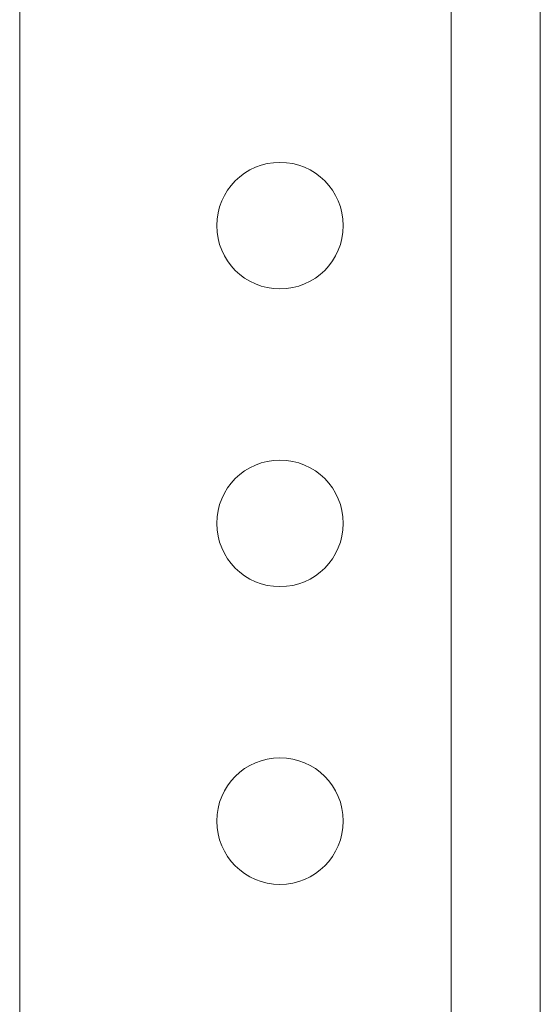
# Model space of a CAD drawing. Header units: millimetres. Extents: x -374 to 373, y -1423 to -22.
# Tile 19 of 39: x -32 to 3, y -189 to -123. Entities that reach past the tile are written whole.
import ezdxf

# ---------------------------------------------------------------- set-up
doc = ezdxf.new("R2010")
doc.units = ezdxf.units.MM

msp = doc.modelspace()

# ---------------------------------------------------------------- linework, layer by layer
at = {"color": 7, "linetype": 'Continuous', "lineweight": 0}
msp.add_line((-3.363, -106.821), (-3.363, -706.821), dxfattribs=at)
at = {"color": 7, "linetype": 'Continuous', "lineweight": 15}
for p, q in [((2.637, -106.821), (2.637, -706.821)), ((-32.363, -109.821), (-32.363, -560.715))]:
    msp.add_line(p, q, dxfattribs=at)
for centre in [(-14.863, -136.821), (-14.863, -156.821), (-14.863, -176.821)]:
    msp.add_circle(centre, 4.25, dxfattribs=at)

doc.saveas('drawing.dxf')
